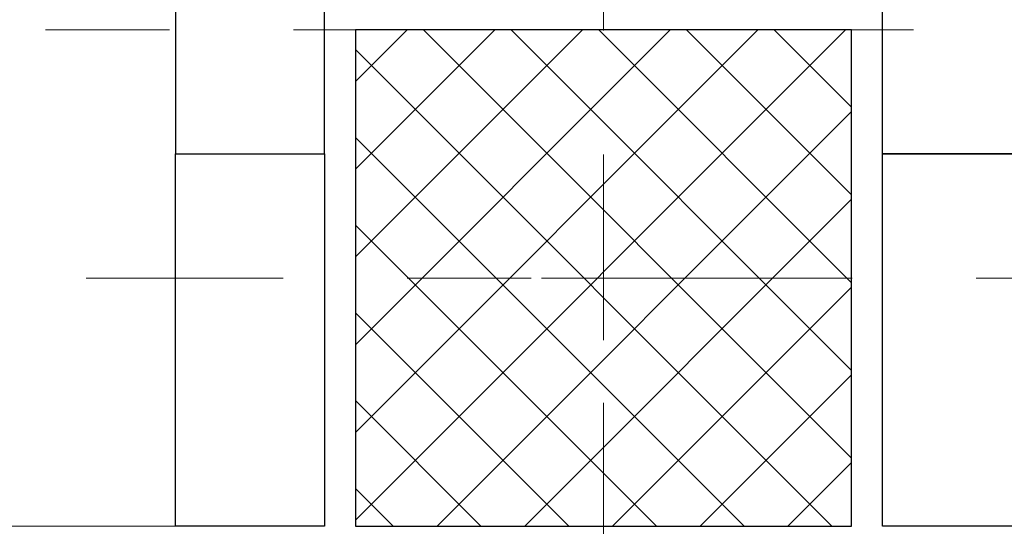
# Model space of a CAD drawing. Header units: metres. Extents: x -180 to 4, y -50 to 6.
# Tile 253 of 256: x -91.642 to -90.848, y -11.897 to -11.489. Entities that reach past the tile are written whole.
import ezdxf

# ---------------------------------------------------------------- set-up
doc = ezdxf.new("R2010")
doc.units = ezdxf.units.M
doc.header["$LTSCALE"] = 0.05
doc.header["$PDMODE"] = 1
doc.header["$PDSIZE"] = -2
doc.linetypes.add('Linienart-20', pattern=[2.116531, 1.058062, -1.058469])
doc.linetypes.add('Linienart-53', pattern=[5.291531, 3.175, -1.058062, 0.352704, -0.705764])
doc.layers.get('0').update_dxf_attribs({"lineweight": 25})
for name, color, linetype, lineweight, true_color in [('30 -33 Aussenwände- 3 Aussenstützen', 7, 'Continuous', 50, 0x0000dd), ('30 -33 Aussenwände- 7 Fassade_ Elemente', 7, 'Continuous', 9, 0x00aacc), ('30 -35 Decken- 1 Konstruktion-Träger- Stahlbeton', 7, 'Continuous', 13, 0x33aa00), ('70 -76 Bemaßung- 2 Allgemein', 7, 'Continuous', 5, 0x6666cc)]:
    doc.layers.add(name, color=color, linetype=linetype, lineweight=lineweight, true_color=true_color)
doc.layers.add('70 -71 Achsen- 1 Gebäudeachsen', color=7, linetype='Linienart-53', lineweight=18)
doc.layers.add('Keine', color=7, linetype='Continuous', lineweight=9)
doc.styles.add('Arial', font='arial.ttf')
doc.dimstyles.new('k+k 1_50', dxfattribs={"dimtxt": 0.100689, "dimasz": 0.05302, "dimexe": 0.05, "dimexo": 0.15, "dimgap": 0.01, "dimtad": 1, "dimdec": 3, "dimtxsty": 'Arial', "dimblk": 'VW_SLASH', "dimblk1": 'VW_SLASH', "dimblk2": 'VW_SLASH', "dimcen": 0, "dimdle": 0.05, "dimadec": 3, "dimazin": 0, "dimtfac": 0.75, "dimtdec": 3, "dimtix": 1, "dimtmove": 0, "dimatfit": 0, "dimldrblk": 'VW_SLASH-1', "dimfxl": 0.125, "dimfxlon": 1, "dimfrac": 2, "dimtolj": 1, "dimarcsym": 0})

# ---------------------------------------------------------------- blocks, each defined once
blk = doc.blocks.new('Gruppe-1380')
at = {"color": 255}
blk.add_wipeout([(-91.171, -11.10004), (-82.921, -11.10004), (-82.921, -11.89704), (-91.171, -11.89704)], dxfattribs=at).dxf.layer = '30 -33 Aussenwände- 7 Fassade_ Elemente'
at = {"layer": '30 -33 Aussenwände- 7 Fassade_ Elemente'}
for p, q in [((-91.171, -11.64704), (-91.171, -11.74704)), ((-91.121, -11.69704), (-91.221, -11.69704))]:
    blk.add_line(p, q, dxfattribs=at)
at = {"color": 255}
blk.add_wipeout([(-90.946, -11.34204), (-90.946, -11.89704), (-83.146, -11.89704), (-83.146, -11.34204), (-82.991, -11.34204), (-82.991, -11.10004), (-91.101, -11.10004), (-91.101, -11.34204)], dxfattribs=at).dxf.layer = '30 -33 Aussenwände- 7 Fassade_ Elemente'
at = {"layer": '30 -33 Aussenwände- 7 Fassade_ Elemente', "flags": 128}
blk.add_lwpolyline([(-90.946, -11.34204), (-90.946, -11.89704), (-83.146, -11.89704), (-83.146, -11.34204), (-82.991, -11.34204), (-82.991, -11.10004), (-91.101, -11.10004), (-91.101, -11.34204)], close=True, dxfattribs=at)
at = {"color": 255, "lineweight": 25}
blk.add_wipeout([(-90.946, -11.59704), (-90.826, -11.59704), (-90.826, -11.89704), (-90.946, -11.89704)], dxfattribs=at).dxf.layer = '30 -33 Aussenwände- 7 Fassade_ Elemente'
at = {"layer": '30 -33 Aussenwände- 7 Fassade_ Elemente', "lineweight": 25, "flags": 128}
blk.add_lwpolyline([(-90.946, -11.59704), (-90.826, -11.59704), (-90.826, -11.89704), (-90.946, -11.89704)], close=True, dxfattribs=at)
at = {"color": 255, "lineweight": 25}
blk.add_wipeout([(-90.781, -11.30704), (-90.781, -11.34204), (-90.826, -11.34204), (-90.826, -11.59704), (-90.946, -11.59704), (-90.946, -11.30704)], dxfattribs=at).dxf.layer = '30 -33 Aussenwände- 7 Fassade_ Elemente'
at = {"layer": '30 -33 Aussenwände- 7 Fassade_ Elemente', "lineweight": 25, "flags": 128}
blk.add_lwpolyline([(-90.781, -11.30704), (-90.781, -11.34204), (-90.826, -11.34204), (-90.826, -11.59704), (-90.946, -11.59704), (-90.946, -11.30704)], close=True, dxfattribs=at)
blk = doc.blocks.new('Gruppe-1785')
at = {"color": 255, "linetype": 'Continuous', "lineweight": 9, "transparency": 33554687}
blk.add_wipeout([(-0.605, 0.035), (-0.605, -0.225), (0.605, -0.225), (0.605, 0.035)], dxfattribs=at).dxf.layer = '30 -33 Aussenwände- 7 Fassade_ Elemente'
at = {"layer": '30 -33 Aussenwände- 7 Fassade_ Elemente', "color": 7, "linetype": 'Continuous', "lineweight": 9, "transparency": 33554687, "flags": 128}
blk.add_lwpolyline([(-0.605, 0.035), (-0.605, -0.225), (0.605, -0.225), (0.605, 0.035)], dxfattribs=at)
blk = doc.blocks.new('Gruppe-1790')
at = {"layer": '30 -33 Aussenwände- 7 Fassade_ Elemente', "color": 7, "transparency": 33554687}
blk.add_blockref('Gruppe-1785', (0, 0), dxfattribs=at)
blk = doc.blocks.new('Fenster (2D)-55')
at = {"layer": '30 -33 Aussenwände- 7 Fassade_ Elemente', "color": 7, "transparency": 33554687}
blk.add_blockref('Gruppe-1790', (0, 0), dxfattribs=at)
at = {"layer": '30 -33 Aussenwände- 7 Fassade_ Elemente', "color": 0, "flags": 1}
for tag in ['instanceID', 'IFC_UUID']:
    blk.add_attdef(tag, (-92.736, -11.69204), '', height=0.00018, dxfattribs=at)
blk = doc.blocks.new('Gruppe-1824')
at = {"layer": '30 -33 Aussenwände- 7 Fassade_ Elemente'}
blk.add_blockref('Fenster (2D)-55', (-92.131, -11.46704), dxfattribs=at)
at = {"color": 255}
blk.add_wipeout([(-91.171, -11.10004), (-99.421, -11.10004), (-99.421, -11.89704), (-91.171, -11.89704)], dxfattribs=at).dxf.layer = '30 -33 Aussenwände- 7 Fassade_ Elemente'
at = {"layer": '30 -33 Aussenwände- 7 Fassade_ Elemente'}
for p, q in [((-91.171, -11.64704), (-91.171, -11.74704)), ((-91.221, -11.69704), (-91.121, -11.69704))]:
    blk.add_line(p, q, dxfattribs=at)
at = {"color": 255}
blk.add_wipeout([(-91.396, -11.34204), (-91.396, -11.89704), (-99.196, -11.89704), (-99.196, -11.34204), (-99.351, -11.34204), (-99.351, -11.10004), (-91.241, -11.10004), (-91.241, -11.34204)], dxfattribs=at).dxf.layer = '30 -33 Aussenwände- 7 Fassade_ Elemente'
at = {"layer": '30 -33 Aussenwände- 7 Fassade_ Elemente', "flags": 128}
blk.add_lwpolyline([(-91.396, -11.34204), (-91.396, -11.89704), (-99.196, -11.89704), (-99.196, -11.34204), (-99.351, -11.34204), (-99.351, -11.10004), (-91.241, -11.10004), (-91.241, -11.34204)], close=True, dxfattribs=at)
at = {"color": 255, "lineweight": 25}
blk.add_wipeout([(-91.516, -11.59704), (-91.396, -11.59704), (-91.396, -11.89704), (-91.516, -11.89704)], dxfattribs=at).dxf.layer = '30 -33 Aussenwände- 7 Fassade_ Elemente'
at = {"layer": '30 -33 Aussenwände- 7 Fassade_ Elemente', "lineweight": 25, "flags": 128}
blk.add_lwpolyline([(-91.516, -11.59704), (-91.396, -11.59704), (-91.396, -11.89704), (-91.516, -11.89704)], close=True, dxfattribs=at)
at = {"color": 255, "lineweight": 25}
blk.add_wipeout([(-91.561, -11.30704), (-91.561, -11.34204), (-91.516, -11.34204), (-91.516, -11.59704), (-91.396, -11.59704), (-91.396, -11.30704)], dxfattribs=at).dxf.layer = '30 -33 Aussenwände- 7 Fassade_ Elemente'
at = {"layer": '30 -33 Aussenwände- 7 Fassade_ Elemente', "lineweight": 25, "flags": 128}
blk.add_lwpolyline([(-91.561, -11.30704), (-91.561, -11.34204), (-91.516, -11.34204), (-91.516, -11.59704), (-91.396, -11.59704), (-91.396, -11.30704)], close=True, dxfattribs=at)
blk = doc.blocks.new('Gruppe-4047')
at = {"layer": '30 -33 Aussenwände- 3 Aussenstützen', "linetype": 'Continuous', "lineweight": 9, "transparency": 33554687}
for p, q in [((-91.171, -11.64704), (-91.171, -11.74704)), ((-91.221, -11.69704), (-91.121, -11.69704))]:
    blk.add_line(p, q, dxfattribs=at)
blk = doc.blocks.new('Gruppe-4048')
at = {"color": 255, "lineweight": 25, "transparency": 33554687}
blk.add_wipeout([(-90.971, -11.49704), (-91.371, -11.49704), (-91.371, -11.89704), (-90.971, -11.89704)], dxfattribs=at).dxf.layer = '30 -33 Aussenwände- 3 Aussenstützen'
at = {"layer": '30 -33 Aussenwände- 3 Aussenstützen', "linetype": 'Continuous', "lineweight": 9, "transparency": 33554687}
h = blk.add_hatch(dxfattribs=at)
h.set_pattern_fill('Beton 1mm SRF', style=0, pattern_type=2)
h.set_pattern_definition([(45, (0, 0), (0.03535534, -0.03535534), []), (-45, (0, 0), (0.03535534, 0.03535534), [])])
h.paths.add_polyline_path([(-90.971, -11.49704), (-91.371, -11.49704), (-91.371, -11.89704), (-90.971, -11.89704)])
at = {"layer": '30 -33 Aussenwände- 3 Aussenstützen', "lineweight": 25, "transparency": 33554687, "flags": 128}
blk.add_lwpolyline([(-90.971, -11.49704), (-91.371, -11.49704), (-91.371, -11.89704), (-90.971, -11.89704)], close=True, dxfattribs=at)
at = {"layer": '30 -33 Aussenwände- 3 Aussenstützen', "transparency": 33554687}
blk.add_blockref('Gruppe-4047', (0, 0), dxfattribs=at)
blk = doc.blocks.new('Gruppe-4049')
at = {"layer": '30 -33 Aussenwände- 3 Aussenstützen', "color": 7}
blk.add_blockref('Gruppe-4048', (0, 0), dxfattribs=at)
at = {"layer": '30 -33 Aussenwände- 3 Aussenstützen', "color": 0, "flags": 1}
for tag in ['instanceID', 'IFC_UUID']:
    blk.add_attdef(tag, (-91.371, -11.89704), '', height=0.00018, dxfattribs=at)
blk = doc.blocks.new('Gruppe-4180')
at = {"layer": '30 -35 Decken- 1 Konstruktion-Träger- Stahlbeton', "color": 7, "linetype": 'Linienart-20', "lineweight": 13, "transparency": 33554687}
blk.add_line((-83.121, -11.49704), (-99.221, -11.49704), dxfattribs=at)
at = {"layer": '30 -35 Decken- 1 Konstruktion-Träger- Stahlbeton', "color": 0, "flags": 1}
for tag in ['instanceID', 'IFC_UUID']:
    blk.add_attdef(tag, (-99.221, -11.89704), '', height=0.00018, dxfattribs=at)
blk = doc.blocks.new('_03-OG3_Tragwerk (2D)')
at = {"layer": '30 -33 Aussenwände- 7 Fassade_ Elemente', "color": 7}
blk.add_blockref('Gruppe-1380', (0, 0), dxfattribs=at)
blk.add_blockref('Gruppe-1824', (0, 0), dxfattribs=at)
at = {"layer": '30 -33 Aussenwände- 3 Aussenstützen'}
blk.add_blockref('Gruppe-4049', (0, 0), dxfattribs=at)
at = {"layer": '30 -35 Decken- 1 Konstruktion-Träger- Stahlbeton'}
blk.add_blockref('Gruppe-4180', (0, 0), dxfattribs=at)
blk = doc.blocks.new('VW_SLASH')
at = {"color": 0, "linetype": 'ByBlock', "lineweight": -2, "transparency": 16777216}
blk.add_line((0.943, 0), (-1, 0), dxfattribs=at)
at = {"color": 0, "lineweight": 20, "transparency": 16777216, "flags": 128}
blk.add_lwpolyline([(0.5, 0.5), (-0.5, -0.5)], dxfattribs=at)
blk = doc.blocks.new('*D11087')
at = {"layer": '70 -76 Bemaßung- 2 Allgemein', "color": 0, "lineweight": -2}
for p, q in [((-94.016, 1.77496), (-94.016, 1.94996)), ((-91.456, 1.77496), (-91.456, 1.94996)), ((-91.50902, 1.89996), (-93.96298, 1.89996))]:
    blk.add_line(p, q, dxfattribs=at)
at = {"layer": 'Defpoints', "color": 0}
for p in [(-94.016, 1.89996), (-94.016, -11.59704), (-91.456, -11.59704)]:
    blk.add_point(p, dxfattribs=at)
at = {"layer": '70 -76 Bemaßung- 2 Allgemein', "color": 0, "lineweight": -2, "xscale": 0.05302001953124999, "yscale": 0.05302001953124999, "zscale": 0.05302001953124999, "rotation": 180}
blk.add_blockref('VW_SLASH', (-94.016, 1.89996), dxfattribs=at)
at = {"layer": '70 -76 Bemaßung- 2 Allgemein', "color": 0, "lineweight": -2, "xscale": 0.05302001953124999, "yscale": 0.05302001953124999, "zscale": 0.05302001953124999}
blk.add_blockref('VW_SLASH', (-91.456, 1.89996), dxfattribs=at)
at = {"layer": '70 -76 Bemaßung- 2 Allgemein', "color": 0, "insert": (-92.736, 1.97042), "char_height": 0.100689, "attachment_point": 5, "style": 'Arial'}
blk.add_mtext('\\A1;2,56', dxfattribs=at)
blk = doc.blocks.new('VW_SLASH-1')
at = {"color": 0, "linetype": 'ByBlock', "lineweight": -2, "transparency": 16777216}
blk.add_line((0.943, 0), (-1, 0), dxfattribs=at)
at = {"color": 0, "lineweight": 5, "transparency": 16777216, "flags": 128}
blk.add_lwpolyline([(0.5, 0.5), (-0.5, -0.5)], dxfattribs=at)
blk = doc.blocks.new('*D11088')
at = {"layer": '70 -76 Bemaßung- 2 Allgemein', "color": 0, "lineweight": -2}
for p, q in [((-91.456, 1.77496), (-91.456, 1.94996)), ((-91.241, 1.77496), (-91.241, 1.94996)), ((-91.50902, 1.89996), (-91.56204, 1.89996)), ((-91.241, 1.89996), (-91.456, 1.89996)), ((-91.18798, 1.89996), (-91.13496, 1.89996))]:
    blk.add_line(p, q, dxfattribs=at)
at = {"layer": 'Defpoints', "color": 0}
for p in [(-91.456, 1.89996), (-91.241, -11.10004), (-91.456, -11.59704)]:
    blk.add_point(p, dxfattribs=at)
at = {"layer": '70 -76 Bemaßung- 2 Allgemein', "color": 0, "lineweight": -2, "xscale": 0.05302001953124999, "yscale": 0.05302001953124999, "zscale": 0.05302001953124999}
blk.add_blockref('VW_SLASH', (-91.456, 1.89996), dxfattribs=at)
at = {"layer": '70 -76 Bemaßung- 2 Allgemein', "color": 0, "lineweight": -2, "xscale": 0.05302001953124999, "yscale": 0.05302001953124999, "zscale": 0.05302001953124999, "rotation": 180}
blk.add_blockref('VW_SLASH', (-91.241, 1.89996), dxfattribs=at)
at = {"layer": '70 -76 Bemaßung- 2 Allgemein', "color": 0, "insert": (-91.57448, 1.99092), "char_height": 0.1006887, "attachment_point": 5, "style": 'Arial'}
blk.add_mtext('\\A1;21\\S5^ ;', dxfattribs=at)
blk = doc.blocks.new('*D11091')
at = {"layer": '70 -76 Bemaßung- 2 Allgemein', "color": 0, "lineweight": -2}
for p, q in [((-91.101, 1.77496), (-91.101, 1.94996)), ((-90.886, 1.77496), (-90.886, 1.94996)), ((-91.15402, 1.89996), (-91.20704, 1.89996)), ((-90.886, 1.89996), (-91.101, 1.89996)), ((-90.83298, 1.89996), (-90.77996, 1.89996))]:
    blk.add_line(p, q, dxfattribs=at)
at = {"layer": 'Defpoints', "color": 0}
for p in [(-91.101, 1.89996), (-91.101, -11.10004), (-90.886, -11.59704)]:
    blk.add_point(p, dxfattribs=at)
at = {"layer": '70 -76 Bemaßung- 2 Allgemein', "color": 0, "lineweight": -2, "xscale": 0.05302001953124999, "yscale": 0.05302001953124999, "zscale": 0.05302001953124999}
blk.add_blockref('VW_SLASH', (-91.101, 1.89996), dxfattribs=at)
at = {"layer": '70 -76 Bemaßung- 2 Allgemein', "color": 0, "lineweight": -2, "xscale": 0.05302001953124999, "yscale": 0.05302001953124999, "zscale": 0.05302001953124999, "rotation": 180}
blk.add_blockref('VW_SLASH', (-90.886, 1.89996), dxfattribs=at)
at = {"layer": '70 -76 Bemaßung- 2 Allgemein', "color": 0, "insert": (-90.77703, 1.99092), "char_height": 0.1006887, "attachment_point": 5, "style": 'Arial'}
blk.add_mtext('\\A1;21\\S5^ ;', dxfattribs=at)
blk = doc.blocks.new('*D11092')
at = {"layer": '70 -76 Bemaßung- 2 Allgemein', "color": 0, "lineweight": -2}
for p, q in [((-90.886, 1.77496), (-90.886, 1.94996)), ((-88.326, 1.77496), (-88.326, 1.94996)), ((-88.37902, 1.89996), (-90.83298, 1.89996))]:
    blk.add_line(p, q, dxfattribs=at)
at = {"layer": 'Defpoints', "color": 0}
for p in [(-90.886, 1.89996), (-90.886, -11.59704), (-88.326, -11.59704)]:
    blk.add_point(p, dxfattribs=at)
at = {"layer": '70 -76 Bemaßung- 2 Allgemein', "color": 0, "lineweight": -2, "xscale": 0.05302001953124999, "yscale": 0.05302001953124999, "zscale": 0.05302001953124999, "rotation": 180}
blk.add_blockref('VW_SLASH', (-90.886, 1.89996), dxfattribs=at)
at = {"layer": '70 -76 Bemaßung- 2 Allgemein', "color": 0, "lineweight": -2, "xscale": 0.05302001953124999, "yscale": 0.05302001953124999, "zscale": 0.05302001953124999}
blk.add_blockref('VW_SLASH', (-88.326, 1.89996), dxfattribs=at)
at = {"layer": '70 -76 Bemaßung- 2 Allgemein', "color": 0, "insert": (-89.606, 1.97042), "char_height": 0.100689, "attachment_point": 5, "style": 'Arial'}
blk.add_mtext('\\A1;2,56', dxfattribs=at)
blk = doc.blocks.new('*D11384')
at = {"layer": '70 -76 Bemaßung- 2 Allgemein', "color": 0, "lineweight": -2}
for p, q in [((-99.221, 1.27496), (-99.221, 1.44996)), ((-91.371, 1.27496), (-91.371, 1.44996)), ((-91.42402, 1.39996), (-99.16798, 1.39996))]:
    blk.add_line(p, q, dxfattribs=at)
at = {"layer": 'Defpoints', "color": 0}
for p in [(-99.221, 1.39996), (-99.221, -11.49704), (-91.371, -11.49704)]:
    blk.add_point(p, dxfattribs=at)
at = {"layer": '70 -76 Bemaßung- 2 Allgemein', "color": 0, "lineweight": -2, "xscale": 0.05302001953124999, "yscale": 0.05302001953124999, "zscale": 0.05302001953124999, "rotation": 180}
blk.add_blockref('VW_SLASH', (-99.221, 1.39996), dxfattribs=at)
at = {"layer": '70 -76 Bemaßung- 2 Allgemein', "color": 0, "lineweight": -2, "xscale": 0.05302001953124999, "yscale": 0.05302001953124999, "zscale": 0.05302001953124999}
blk.add_blockref('VW_SLASH', (-91.371, 1.39996), dxfattribs=at)
at = {"layer": '70 -76 Bemaßung- 2 Allgemein', "color": 0, "insert": (-95.296, 1.47042), "char_height": 0.100689, "attachment_point": 5, "style": 'Arial'}
blk.add_mtext('\\A1;7,85', dxfattribs=at)
blk = doc.blocks.new('*D11385')
at = {"layer": '70 -76 Bemaßung- 2 Allgemein', "color": 0, "lineweight": -2}
for p, q in [((-91.171, 1.54996), (-91.171, 1.44996)), ((-91.371, 1.27496), (-91.371, 1.44996)), ((-91.22402, 1.39996), (-91.31798, 1.39996))]:
    blk.add_line(p, q, dxfattribs=at)
at = {"layer": 'Defpoints', "color": 0}
for p in [(-91.371, 1.39996), (-91.171, 1.39996), (-91.371, -11.49704)]:
    blk.add_point(p, dxfattribs=at)
at = {"layer": '70 -76 Bemaßung- 2 Allgemein', "color": 0, "lineweight": -2, "xscale": 0.05302001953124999, "yscale": 0.05302001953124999, "zscale": 0.05302001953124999}
for p, rotation in [((-91.371, 1.39996), 179.9999999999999), ((-91.171, 1.39996), 359.9999999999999)]:
    blk.add_blockref('VW_SLASH', p, dxfattribs=dict(at, rotation=rotation))
at = {"layer": '70 -76 Bemaßung- 2 Allgemein', "color": 0, "insert": (-91.271, 1.46136), "char_height": 0.100689, "attachment_point": 5, "style": 'Arial'}
blk.add_mtext('\\A1;20', dxfattribs=at)
blk = doc.blocks.new('*D11386')
at = {"layer": '70 -76 Bemaßung- 2 Allgemein', "color": 0, "lineweight": -2}
for p, q in [((-91.171, 1.54996), (-91.171, 1.44996)), ((-90.971, 1.27496), (-90.971, 1.44996)), ((-91.02402, 1.39996), (-91.11798, 1.39996))]:
    blk.add_line(p, q, dxfattribs=at)
at = {"layer": 'Defpoints', "color": 0}
for p in [(-91.171, 1.39996), (-91.171, 1.39996), (-90.971, -11.49704)]:
    blk.add_point(p, dxfattribs=at)
at = {"layer": '70 -76 Bemaßung- 2 Allgemein', "color": 0, "lineweight": -2, "xscale": 0.05302001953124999, "yscale": 0.05302001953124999, "zscale": 0.05302001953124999, "rotation": 180}
blk.add_blockref('VW_SLASH', (-91.171, 1.39996), dxfattribs=at)
at = {"layer": '70 -76 Bemaßung- 2 Allgemein', "color": 0, "lineweight": -2, "xscale": 0.05302001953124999, "yscale": 0.05302001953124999, "zscale": 0.05302001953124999}
blk.add_blockref('VW_SLASH', (-90.971, 1.39996), dxfattribs=at)
at = {"layer": '70 -76 Bemaßung- 2 Allgemein', "color": 0, "insert": (-91.071, 1.46136), "char_height": 0.100689, "attachment_point": 5, "style": 'Arial'}
blk.add_mtext('\\A1;20', dxfattribs=at)
blk = doc.blocks.new('*D11387')
at = {"layer": '70 -76 Bemaßung- 2 Allgemein', "color": 0, "lineweight": -2}
for p, q in [((-90.971, 1.27496), (-90.971, 1.44996)), ((-83.121, 1.27496), (-83.121, 1.44996)), ((-83.17402, 1.39996), (-90.91798, 1.39996))]:
    blk.add_line(p, q, dxfattribs=at)
at = {"layer": 'Defpoints', "color": 0}
for p in [(-90.971, 1.39996), (-83.121, -0.24704), (-90.971, -11.49704)]:
    blk.add_point(p, dxfattribs=at)
at = {"layer": '70 -76 Bemaßung- 2 Allgemein', "color": 0, "lineweight": -2, "xscale": 0.05302001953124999, "yscale": 0.05302001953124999, "zscale": 0.05302001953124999}
for p, rotation in [((-90.971, 1.39996), 180), ((-83.121, 1.39996), 360)]:
    blk.add_blockref('VW_SLASH', p, dxfattribs=dict(at, rotation=rotation))
at = {"layer": '70 -76 Bemaßung- 2 Allgemein', "color": 0, "insert": (-87.046, 1.47042), "char_height": 0.100689, "attachment_point": 5, "style": 'Arial'}
blk.add_mtext('\\A1;7,85', dxfattribs=at)
blk = doc.blocks.new('_Achsen (3D)')
at = {"layer": '70 -71 Achsen- 1 Gebäudeachsen', "transparency": 33554687}
for p, q in [((-91.171, 3.79996), (-91.171, -46.17204)), ((-179.668, -11.69704), (3.826, -11.69704))]:
    blk.add_line(p, q, dxfattribs=at)
blk = doc.blocks.new('Gruppe-9725')
at = {"layer": '70 -76 Bemaßung- 2 Allgemein'}
for base, p1, p2, picture, middle in [((-91.45599996, 1.89995802), (-91.24099996, -11.10004198), (-91.45599996, -11.59704198), '*D11088', (-91.57448367, 1.99092052)), ((-91.10099996, 1.89995802), (-90.88599996, -11.59704198), (-91.10099996, -11.10004198), '*D11091', (-90.77703263, 1.99092052))]:
    dim = blk.add_linear_dim(base=base, p1=p1, p2=p2, text='21\\S5^ ;', dimstyle='k+k 1_50', override={"dimtxt": 0.100689, "dimgap": 0.01, "dimdec": 8, "dimpost": '<>', "dimtxsty": 'Arial', "dimtix": 0, "dimtmove": 2}, dxfattribs=at)
    dim.commit()
    dim.dimension.update_dxf_attribs({"geometry": picture, "text_midpoint": middle, "dimtype": 160})
for base, p1, p2, picture, middle in [((-94.01599996, 1.89995802), (-91.45599996, -11.59704198), (-94.01599996, -11.59704198), '*D11087', (-92.73599996, 1.97042156)), ((-90.88599996, 1.89995802), (-88.32599996, -11.59704198), (-90.88599996, -11.59704198), '*D11092', (-89.60599996, 1.97042156))]:
    dim = blk.add_linear_dim(base=base, p1=p1, p2=p2, text='2,56', dimstyle='k+k 1_50', override={"dimtxt": 0.100689, "dimgap": 0.01, "dimdec": 8, "dimpost": '<>', "dimtxsty": 'Arial', "dimtmove": 2}, dxfattribs=at)
    dim.commit()
    dim.dimension.update_dxf_attribs({"geometry": picture, "text_midpoint": middle})
blk = doc.blocks.new('Gruppe-9729')
at = {"layer": '70 -76 Bemaßung- 2 Allgemein'}
for base, p1, p2, text, picture, middle in [((-91.37099996, 1.39995802), (-91.17099996, 1.39995802), (-91.37099996, -11.49704198), '20', '*D11385', (-91.27099996, 1.46135958)), ((-91.17099996, 1.39995802), (-90.97099996, -11.49704198), (-91.17099996, 1.39995802), '20', '*D11386', (-91.07099996, 1.46135958)), ((-99.22099996, 1.39995802), (-91.37099996, -11.49704198), (-99.22099996, -11.49704198), '7,85', '*D11384', (-95.29599996, 1.47042156)), ((-90.97099996, 1.39995802), (-83.12099996, -0.24704198), (-90.97099996, -11.49704198), '7,85', '*D11387', (-87.04599996, 1.47042156))]:
    dim = blk.add_linear_dim(base=base, p1=p1, p2=p2, text=text, dimstyle='k+k 1_50', override={"dimtxt": 0.100689, "dimgap": 0.01, "dimdec": 8, "dimpost": '<>', "dimtxsty": 'Arial', "dimtmove": 2}, dxfattribs=at)
    dim.commit()
    dim.dimension.update_dxf_attribs({"geometry": picture, "text_midpoint": middle})
blk = doc.blocks.new('_OG3_2D Bemaßung_ Beschriftung (2D)')
at = {"layer": '70 -76 Bemaßung- 2 Allgemein'}
for name in ['Gruppe-9725', 'Gruppe-9729']:
    blk.add_blockref(name, (0, 0), dxfattribs=at)

msp = doc.modelspace()

# ---------------------------------------------------------------- block references
at = {"layer": 'Keine', "color": 1}
msp.add_blockref('_03-OG3_Tragwerk (2D)', (0, 0), dxfattribs=at)

# ---------------------------------------------------------------- next in the draw order: block references
msp.add_blockref('_OG3_2D Bemaßung_ Beschriftung (2D)', (0, 0), dxfattribs=at)

# ---------------------------------------------------------------- next in the draw order: block references
msp.add_blockref('_Achsen (3D)', (0, 0), dxfattribs=at)

doc.saveas('drawing.dxf')
